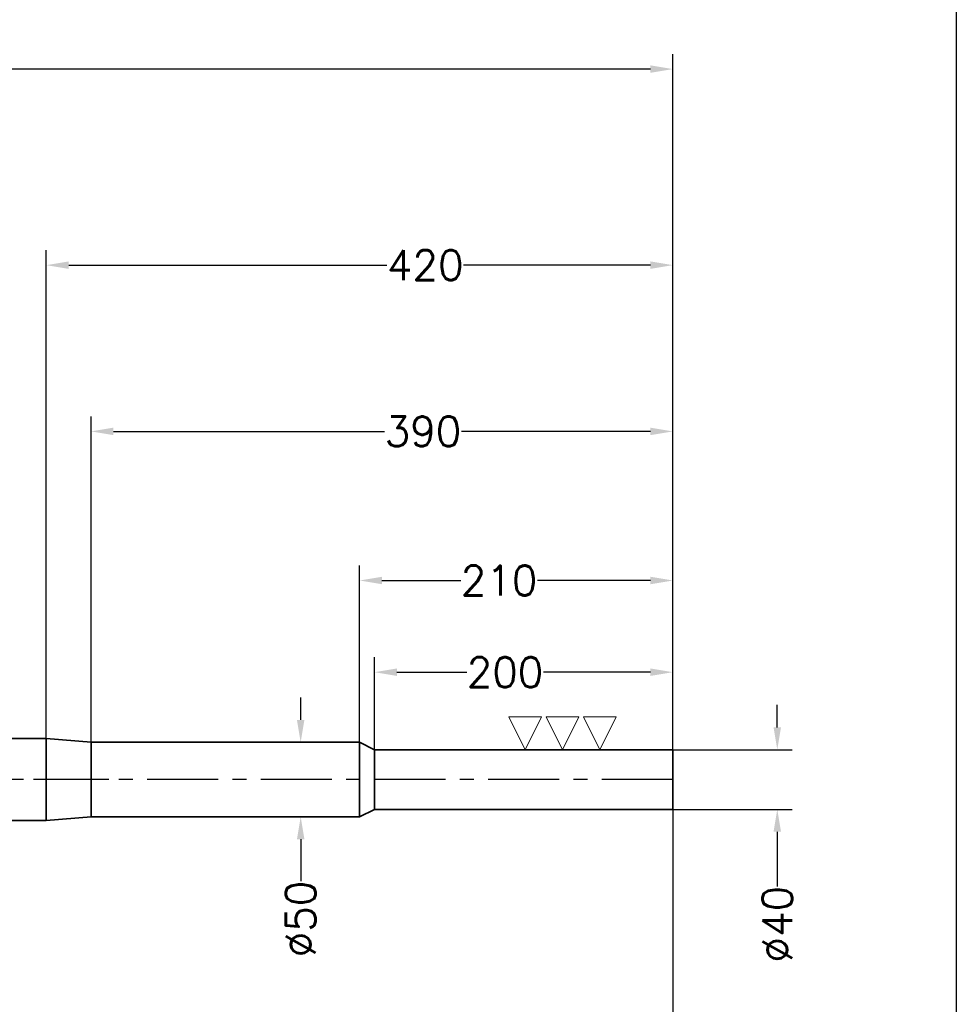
# Model space of a CAD drawing. Extents: x -2660 to 390, y -788 to 1212.
# Tile 4 of 5: x -288 to 340, y -151 to 510. Entities that reach past the tile are written whole.
import ezdxf

# ---------------------------------------------------------------- set-up
doc = ezdxf.new("R2010")
doc.units = 0
doc.header["$LTSCALE"] = 1.5
doc.header["$PDMODE"] = 2
doc.header["$PDSIZE"] = 5
doc.linetypes.add('CENTER', pattern=[50.8, 31.75, -6.35, 6.35, -6.35])
doc.layers.get('DEFPOINTS').update_dxf_attribs({"linetype": 'CONTINUOUS'})
for name, color, linetype in [('Blade', 1, 'CONTINUOUS'), ('CENTER', 9, 'CENTER'), ('RAMME', 7, 'CONTINUOUS')]:
    doc.layers.add(name, color=color, linetype=linetype)
doc.layers.add('DIMS', color=7, linetype='CONTINUOUS', lineweight=15)
doc.layers.add('STOCK', color=5, linetype='CONTINUOUS', lineweight=35)
doc.styles.add('ROMANS', font='romans')
doc.dimstyles.new('Text 20', dxfattribs={"dimtxt": 20, "dimasz": 15, "dimexe": 10, "dimexo": 0, "dimgap": 0, "dimtad": 0, "dimdsep": 46, "dimtxsty": 'ROMANS', "dimcen": 10, "dimazin": 2, "dimtfac": 0.65, "dimtofl": 0, "dimtmove": 0, "dimatfit": 0, "dimfxl": 0, "dimtolj": 1, "dimarcsym": 0})

# ---------------------------------------------------------------- blocks, each defined once
blk = doc.blocks.new('RUD30')
at = {"layer": 'CENTER'}
blk.add_line((946.9, 0), (-972.3, 0), dxfattribs=at)
blk = doc.blocks.new('*D8')
at = {"layer": 'DEFPOINTS', "color": 0}
for p in [(150, 476.5), (150, 20), (-2025, 0)]:
    blk.add_point(p, dxfattribs=at)
at = {"layer": 'DIMS', "color": 0, "lineweight": -2}
for p, q in [((-2025, 0), (-2025, 486.5)), ((150, 20), (150, 486.5)), ((-2010, 476.5), (-1023.24, 476.5)), ((135, 476.5), (-952.76, 476.5))]:
    blk.add_line(p, q, dxfattribs=at)
at = {"layer": 'DIMS', "color": 0}
for points in [[(-2010, 479), (-2010, 474), (-2025, 476.5)], [(135, 479), (135, 474), (150, 476.5)]]:
    blk.add_solid(points, dxfattribs=at)
at = {"layer": 'DIMS', "color": 0, "insert": (-988, 476.5), "char_height": 20, "attachment_point": 5, "style": 'ROMANS'}
blk.add_mtext('\\A1;2175', dxfattribs=at)
blk = doc.blocks.new('*D12')
at = {"layer": 'DEFPOINTS', "color": 0}
for p in [(-270, 345), (-270, 27.5), (150, 20)]:
    blk.add_point(p, dxfattribs=at)
at = {"layer": 'DIMS', "color": 0, "lineweight": -2}
for p, q in [((-270, 27.5), (-270, 355)), ((150, 20), (150, 355)), ((-255, 345), (-41.71, 345)), ((135, 345), (9.71, 345))]:
    blk.add_line(p, q, dxfattribs=at)
at = {"layer": 'DIMS', "color": 0}
for points in [[(-255, 347.5), (-255, 342.5), (-270, 345)], [(135, 347.5), (135, 342.5), (150, 345)]]:
    blk.add_solid(points, dxfattribs=at)
at = {"layer": 'DIMS', "color": 0, "insert": (-16, 345), "char_height": 20, "attachment_point": 5, "style": 'ROMANS'}
blk.add_mtext('\\A1;420', dxfattribs=at)
blk = doc.blocks.new('*D13')
at = {"layer": 'DEFPOINTS', "color": 0}
for p in [(-50, 72), (-50, 20), (150, 20)]:
    blk.add_point(p, dxfattribs=at)
at = {"layer": 'DIMS', "color": 0, "lineweight": -2}
for p, q in [((-50, 20), (-50, 82)), ((150, 20), (150, 82)), ((-35, 72), (11.79, 72)), ((135, 72), (63.21, 72))]:
    blk.add_line(p, q, dxfattribs=at)
at = {"layer": 'DIMS', "color": 0}
for points in [[(-35, 74.5), (-35, 69.5), (-50, 72)], [(135, 74.5), (135, 69.5), (150, 72)]]:
    blk.add_solid(points, dxfattribs=at)
at = {"layer": 'DIMS', "color": 0, "insert": (37.5, 72), "char_height": 20, "attachment_point": 5, "style": 'ROMANS'}
blk.add_mtext('\\A1;200', dxfattribs=at)
blk = doc.blocks.new('*D14')
at = {"layer": 'DEFPOINTS', "color": 0}
for p in [(-60, 133.5), (-60, 25), (150, 20)]:
    blk.add_point(p, dxfattribs=at)
at = {"layer": 'DIMS', "color": 0, "lineweight": -2}
for p, q in [((-60, 25), (-60, 143.5)), ((150, 20), (150, 143.5)), ((-45, 133.5), (7.79, 133.5)), ((135, 133.5), (59.21, 133.5))]:
    blk.add_line(p, q, dxfattribs=at)
at = {"layer": 'DIMS', "color": 0}
for points in [[(-45, 136), (-45, 131), (-60, 133.5)], [(135, 136), (135, 131), (150, 133.5)]]:
    blk.add_solid(points, dxfattribs=at)
at = {"layer": 'DIMS', "color": 0, "insert": (33.5, 133.5), "char_height": 20, "attachment_point": 5, "style": 'ROMANS'}
blk.add_mtext('\\A1;210', dxfattribs=at)
blk = doc.blocks.new('*D15')
at = {"layer": 'DEFPOINTS', "color": 0}
for p in [(-240, 233.5), (-240, 25), (150, 20)]:
    blk.add_point(p, dxfattribs=at)
at = {"layer": 'DIMS', "color": 0, "lineweight": -2}
for p, q in [((-240, 25), (-240, 243.5)), ((150, 20), (150, 243.5)), ((-225, 233.5), (-43.21, 233.5)), ((135, 233.5), (8.21, 233.5))]:
    blk.add_line(p, q, dxfattribs=at)
at = {"layer": 'DIMS', "color": 0}
for points in [[(-225, 236), (-225, 231), (-240, 233.5)], [(135, 236), (135, 231), (150, 233.5)]]:
    blk.add_solid(points, dxfattribs=at)
at = {"layer": 'DIMS', "color": 0, "insert": (-17.5, 233.5), "char_height": 20, "attachment_point": 5, "style": 'ROMANS'}
blk.add_mtext('\\A1;390', dxfattribs=at)
blk = doc.blocks.new('*D16')
at = {"layer": 'DEFPOINTS', "color": 0}
for p in [(150, 20), (150, -20), (220, -20)]:
    blk.add_point(p, dxfattribs=at)
at = {"layer": 'DIMS', "color": 0, "lineweight": -2}
for p, q in [((220, 35), (220, 50)), ((150, 20), (230, 20)), ((150, -20), (230, -20)), ((220, -35), (220, -71.76))]:
    blk.add_line(p, q, dxfattribs=at)
at = {"layer": 'DIMS', "color": 0}
for points in [[(217.5, 35), (222.5, 35), (220, 20)], [(217.5, -35), (222.5, -35), (220, -20)]]:
    blk.add_solid(points, dxfattribs=at)
at = {"layer": 'DIMS', "color": 0, "insert": (220, -97), "char_height": 20, "attachment_point": 5, "rotation": 90, "style": 'ROMANS'}
blk.add_mtext('\\A1;%%C40', dxfattribs=at)
blk = doc.blocks.new('*D17')
at = {"layer": 'DEFPOINTS', "color": 0}
for p in [(-60, 25), (-99.5, -25), (-60, -25)]:
    blk.add_point(p, dxfattribs=at)
at = {"layer": 'DIMS', "color": 0, "lineweight": -2}
for p, q in [((-99.5, 40), (-99.5, 55)), ((-60, 25), (-109.5, 25)), ((-60, -25), (-109.5, -25)), ((-99.5, -40), (-99.5, -68.26))]:
    blk.add_line(p, q, dxfattribs=at)
at = {"layer": 'DIMS', "color": 0}
for points in [[(-102, 40), (-97, 40), (-99.5, 25)], [(-102, -40), (-97, -40), (-99.5, -25)]]:
    blk.add_solid(points, dxfattribs=at)
at = {"layer": 'DIMS', "color": 0, "insert": (-99.5, -93.5), "char_height": 20, "attachment_point": 5, "rotation": 90, "style": 'ROMANS'}
blk.add_mtext('\\A1;%%C50', dxfattribs=at)
blk = doc.blocks.new('*D18')
at = {"layer": 'DEFPOINTS', "color": 0}
for p in [(-270, 27.5), (-968, -27.5), (-270, -27.5)]:
    blk.add_point(p, dxfattribs=at)
at = {"layer": 'DIMS', "color": 0, "lineweight": -2}
for p, q in [((-968, 42.5), (-968, 57.5)), ((-270, 27.5), (-978, 27.5)), ((-270, -27.5), (-978, -27.5)), ((-968, -42.5), (-968, -87.26))]:
    blk.add_line(p, q, dxfattribs=at)
at = {"layer": 'DIMS', "color": 0}
for points in [[(-970.5, 42.5), (-965.5, 42.5), (-968, 27.5)], [(-970.5, -42.5), (-965.5, -42.5), (-968, -27.5)]]:
    blk.add_solid(points, dxfattribs=at)
at = {"layer": 'DIMS', "color": 0, "insert": (-968, -112.5), "char_height": 20, "attachment_point": 5, "rotation": 90, "style": 'ROMANS'}
blk.add_mtext('\\A1;%%C55', dxfattribs=at)
blk = doc.blocks.new('*D20')
at = {"layer": 'DEFPOINTS', "color": 0}
for p in [(-1175, 0), (150, -20), (-1175, -358.5)]:
    blk.add_point(p, dxfattribs=at)
at = {"layer": 'DIMS', "color": 0, "lineweight": -2}
for p, q in [((-1175, 0), (-1175, -368.5)), ((150, -20), (150, -368.5)), ((-1160, -358.5), (-418.31, -358.5)), ((135, -358.5), (-350.69, -358.5))]:
    blk.add_line(p, q, dxfattribs=at)
at = {"layer": 'DIMS', "color": 0}
for points in [[(-1160, -356), (-1160, -361), (-1175, -358.5)], [(135, -356), (135, -361), (150, -358.5)]]:
    blk.add_solid(points, dxfattribs=at)
at = {"layer": 'DIMS', "color": 0, "insert": (-384.5, -358.5), "char_height": 20, "attachment_point": 5, "style": 'ROMANS'}
blk.add_mtext('\\A1;1325', dxfattribs=at)
blk = doc.blocks.new('*D23')
at = {"layer": 'DEFPOINTS', "color": 0}
for p in [(-2141.61, 193.3), (-1888.42, 60.01), (-1964.9, 16.46), (-2147.3, 0), (-3.1, 0)]:
    blk.add_point(p, dxfattribs=at)
at = {"layer": 'DIMS', "color": 0, "lineweight": -2}
for start, end in [(95.58472, 124.84125), (10.13963, 39.39616)]:
    blk.add_arc((-1948.44, 0), 84.87, start, end, dxfattribs=at)
at = {"layer": 'DIMS', "color": 0}
for points in [[(-1995.33, 67.74), (-1998.53, 71.57), (-2008.44, 60.03)], [(-1862.41, 15.16), (-1867.39, 14.72), (-1863.57, 0)]]:
    blk.add_solid(points, dxfattribs=at)
at = {"layer": 'DIMS', "color": 0, "insert": (-1915.95, 78.41), "char_height": 20, "attachment_point": 5, "rotation": 337.49044, "style": 'ROMANS'}
blk.add_mtext('\\A1;134.98°', dxfattribs=at)
blk = doc.blocks.new('SLETDREJ')
at = {"layer": 'DIMS'}
for p, q in [((-14, 22), (-36, 22)), ((-36, 22), (-25, 0)), ((-14, 22), (-25, 0)), ((-11, 22), (0, 0)), ((11, 22), (-11, 22)), ((11, 22), (0, 0)), ((14, 22), (25, 0)), ((36, 22), (14, 22)), ((36, 22), (25, 0))]:
    blk.add_line(p, q, dxfattribs=at)

msp = doc.modelspace()

# ---------------------------------------------------------------- linework, layer by layer
at = {"layer": 'CENTER'}
msp.add_line((150, 0), (-2075, 0), dxfattribs=at)
at = {"layer": 'RAMME'}
msp.add_line((340, 1162), (340, -738), dxfattribs=at)
at = {"layer": 'STOCK'}
for p, q in [((-1525, 27.5), (-270, 27.5)), ((-270, 27.5), (-270, 0)), ((-240, 25), (-270, 27.5)), ((-240, 25), (-240, 0)), ((-240, 25), (-60, 25)), ((-60, 25), (-50, 20)), ((-60, 25), (-60, -25)), ((150, 20), (-50, 20)), ((-50, 20), (-50, 0)), ((150, 0), (150, 20)), ((-270, -27.5), (-270, 0)), ((-240, -25), (-240, 0)), ((-50, -20), (-50, 0)), ((150, 0), (150, -20)), ((-240, -25), (-270, -27.5)), ((-240, -25), (-60, -25)), ((-60, -25), (-50, -20)), ((150, -20), (-50, -20)), ((-1525, -27.5), (-270, -27.5))]:
    msp.add_line(p, q, dxfattribs=at)

# ---------------------------------------------------------------- block references
at = {"layer": 'Blade'}
msp.add_blockref('RUD30', (-1175, 0), dxfattribs=at)
at = {"layer": 'DIMS'}
msp.add_blockref('SLETDREJ', (76, 20), dxfattribs=at)

# ---------------------------------------------------------------- dimensions: what is measured, and where the dimension line sits
for base, p1, p2, picture, middle in [((150, 476.5), (-2025, 0), (150, 20), '*D8', (-988, 476.5)), ((-270, 345), (150, 20), (-270, 27.5), '*D12', (-16, 345)), ((-240, 233.5), (150, 20), (-240, 25), '*D15', (-17.5, 233.5)), ((-60, 133.5), (150, 20), (-60, 25), '*D14', (33.5, 133.5)), ((-50, 72), (150, 20), (-50, 20), '*D13', (37.5, 72)), ((-1175, -358.5), (150, -20), (-1175, 0), '*D20', (-384.5, -358.5))]:
    dim = msp.add_linear_dim(base=base, p1=p1, p2=p2, dimstyle='Text 20', dxfattribs=at)
    dim.commit()
    dim.dimension.update_dxf_attribs({"geometry": picture, "text_midpoint": middle, "dimtype": 160})
dim = msp.add_angular_dim_2l(base=(-1888.423, 60.006), line1=((-3.1, 0), (-2147.3, 0)), line2=((-1964.896, 16.464), (-2141.614, 193.3)), dimstyle='Text 20', dxfattribs=at)
dim.commit()
dim.dimension.update_dxf_attribs({"geometry": '*D23', "text_midpoint": (-1915.951, 78.405)})
for base, p1, p2, picture, middle in [((-968, -27.5), (-270, 27.5), (-270, -27.5), '*D18', (-968, -112.5)), ((-99.5, -25), (-60, 25), (-60, -25), '*D17', (-99.5, -93.5)), ((220, -20), (150, 20), (150, -20), '*D16', (220, -97))]:
    dim = msp.add_linear_dim(base=base, p1=p1, p2=p2, angle=90, text='%%C<>', dimstyle='Text 20', dxfattribs=at)
    dim.commit()
    dim.dimension.update_dxf_attribs({"geometry": picture, "text_midpoint": middle, "dimtype": 160})

doc.saveas('drawing.dxf')
